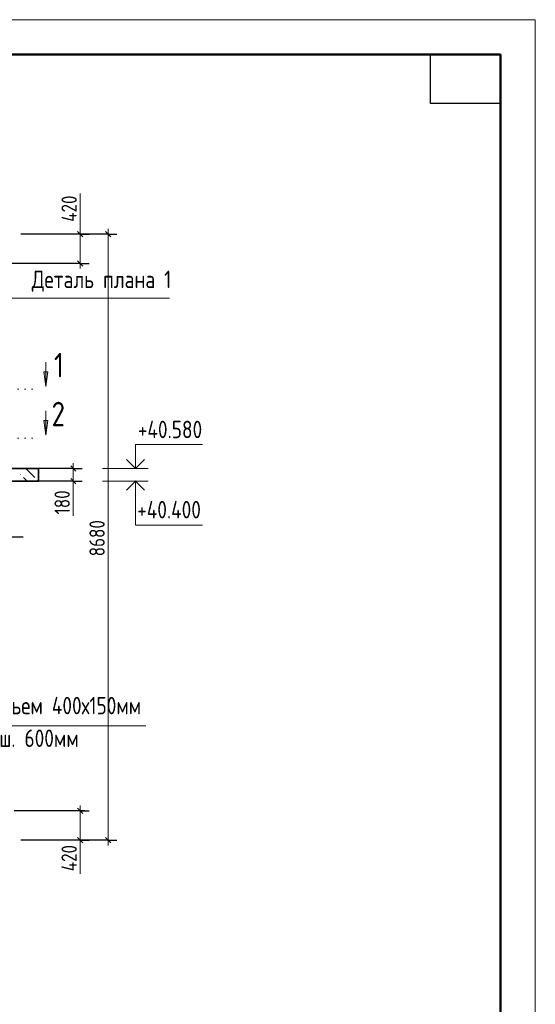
# Model space of a CAD drawing. Header units: millimetres. Extents: x 0 to 26306, y 0 to 29700.
# Tile 9 of 9: x 13611 to 21000, y 15600 to 29700. Entities that reach past the tile are written whole.
import ezdxf

# ---------------------------------------------------------------- set-up
doc = ezdxf.new("R2010")
doc.units = ezdxf.units.MM
doc.linetypes.add('______5', pattern=[1100, 800, -100, 100, -100])
doc.linetypes.add('______9', pattern=[100, 0, -100])
for name, color, linetype, lineweight in [('Standard', 7, 'Continuous', 25), ('Высотные отметки', 7, 'Continuous', 25), ('Наложенное сечение', 7, 'Continuous', 25), ('Оси', 40, '______5', 18), ('Примечания', 7, 'Continuous', 25), ('Размерная выноска', 7, 'Continuous', 13), ('Узлы символ', 7, 'Continuous', 25)]:
    doc.layers.add(name, color=color, linetype=linetype, lineweight=lineweight)
doc.styles.add('GOST 2.304-81', font='txt')

msp = doc.modelspace()

# ---------------------------------------------------------------- hatches: boundary and pattern name
at = {"layer": 'Наложенное сечение', "linetype": 'Continuous', "lineweight": 13, "transparency": 33554687}
for points in [[(13624, 23180), (13617, 23186), (13624, 23193), (13630, 23186)], [(13870, 23098), (13863, 23104), (13870, 23111), (13876, 23104)]]:
    msp.add_hatch(color=7, dxfattribs=at).paths.add_polyline_path(points, flags=16)
at = {"layer": 'Узлы символ', "linetype": 'Continuous', "lineweight": 13, "transparency": 33554687}
for points in [[(14015, 24659), (13985, 24449), (13955, 24659)], [(14015, 23960), (13985, 23750), (13955, 23960)]]:
    msp.add_hatch(color=7, dxfattribs=at).paths.add_polyline_path(points, flags=16)

# ---------------------------------------------------------------- linework, layer by layer
at = {"layer": 'Standard', "color": 7, "linetype": 'Continuous', "lineweight": 25, "transparency": 33554687}
for p, q in [((14442, 26667), (14517, 26592)), ((14917, 26592), (14842, 26667)), ((14442, 26247), (14517, 26172)), ((14342, 23310), (14417, 23235)), ((14342, 23130), (14417, 23055)), ((14442, 18407), (14517, 18332)), ((14442, 17987), (14517, 17912)), ((14917, 17912), (14842, 17987))]:
    msp.add_line(p, q, dxfattribs=at)
at = {"layer": 'Standard', "color": 7, "linetype": 'Continuous', "lineweight": 13, "transparency": 33554687}
for p, q in [((14480, 26630), (14480, 26705)), ((14880, 26630), (14880, 26705)), ((14480, 26630), (14480, 26210)), ((14480, 26210), (14480, 26135)), ((14380, 23273), (14380, 23348)), ((14380, 23273), (14380, 23093)), ((14380, 23093), (14380, 23018)), ((14480, 18370), (14480, 18445)), ((14480, 18370), (14480, 17950)), ((14480, 17950), (14480, 17875)), ((14880, 17950), (14880, 17875))]:
    msp.add_line(p, q, dxfattribs=at)
at = {"layer": 'Standard', "color": 251, "linetype": 'Continuous', "lineweight": -3, "true_color": 0x656565, "transparency": 33554687}
for p, q in [((14480, 26630), (13630, 26630)), ((14880, 26630), (13630, 26630)), ((14480, 26630), (14355, 26630)), ((14480, 26630), (14605, 26630)), ((14880, 26630), (14755, 26630)), ((14880, 26630), (15005, 26630)), ((14480, 26210), (13530, 26210)), ((14480, 26210), (14355, 26210)), ((14480, 26210), (14605, 26210)), ((14380, 23273), (13630, 23273)), ((14380, 23273), (14255, 23273)), ((14380, 23273), (14505, 23273)), ((14380, 23093), (13630, 23093)), ((14380, 23093), (14255, 23093)), ((14380, 23093), (14505, 23093)), ((14480, 18370), (13530, 18370)), ((14480, 18370), (14355, 18370)), ((14480, 18370), (14605, 18370)), ((14480, 17950), (13630, 17950)), ((14880, 17950), (13630, 17950)), ((14480, 17950), (14355, 17950)), ((14480, 17950), (14605, 17950)), ((14880, 17950), (14755, 17950)), ((14880, 17950), (15005, 17950))]:
    msp.add_line(p, q, dxfattribs=at)
at = {"layer": 'Standard', "color": 7, "linetype": 'Continuous', "lineweight": 13, "transparency": 33554687}
msp.add_lwpolyline([(0, 0), (21000, 0), (21000, 29700), (0, 29700), (0, 0)], close=True, dxfattribs=at)
at = {"layer": 'Standard', "color": 7, "linetype": 'Continuous', "lineweight": 50, "transparency": 33554687}
msp.add_lwpolyline([(2000, 29200), (20500, 29200), (20500, 500), (2000, 500), (2000, 29200)], close=True, dxfattribs=at)
at = {"layer": 'Standard', "color": 7, "linetype": 'Continuous', "lineweight": 25, "transparency": 33554687}
msp.add_lwpolyline([(20500, 29200), (20500, 28500), (19500, 28500), (19500, 29200), (20500, 29200)], close=True, dxfattribs=at)
at = {"layer": 'Standard', "color": 7, "linetype": 'Continuous', "lineweight": 13, "transparency": 33554687}
msp.add_lwpolyline([(14880, 17950), (14880, 21956), (14880, 21956), (14880, 26630)], dxfattribs=at)
at = {"layer": 'Высотные отметки', "color": 7, "linetype": 'Continuous', "lineweight": 13, "transparency": 33554687}
for p, q in [((14800, 23273), (15450, 23273)), ((14800, 23093), (15450, 23093))]:
    msp.add_line(p, q, dxfattribs=at)
for points in [[(15272, 23273), (15272, 23616), (16231, 23616)], [(15272, 23093), (15272, 22463), (16231, 22463)]]:
    msp.add_lwpolyline(points, dxfattribs=at)
at = {"layer": 'Высотные отметки', "color": 7, "linetype": 'Continuous', "lineweight": 35, "transparency": 33554687}
for points in [[(15400, 23401), (15272, 23273), (15144, 23401)], [(15400, 22965), (15272, 23093), (15144, 22965)]]:
    msp.add_lwpolyline(points, dxfattribs=at)
at = {"layer": 'Наложенное сечение', "color": 7, "linetype": 'Continuous', "lineweight": 13, "transparency": 33554687}
for p, q in [((13701, 23273), (13829, 23145)), ((13865, 23273), (13880, 23258)), ((13665, 23145), (13717, 23093))]:
    msp.add_line(p, q, dxfattribs=at)
at = {"layer": 'Наложенное сечение', "color": 7, "linetype": 'Continuous', "lineweight": 35, "transparency": 33554687}
msp.add_lwpolyline([(11930, 23273), (13880, 23273), (13880, 23093), (11930, 23093), (11930, 23273)], dxfattribs=at)
at = {"layer": 'Оси', "color": 8, "linetype": '______5', "lineweight": -3, "transparency": 33554687}
for p, q in [((13740, 26210), (4100, 26210)), ((13660, 22290), (4100, 22290)), ((14542, 18370), (4100, 18370))]:
    msp.add_line(p, q, dxfattribs=at)
at = {"layer": 'Примечания', "color": 7, "linetype": 'Continuous', "lineweight": 13, "transparency": 33554687}
msp.add_line((15418, 19590), (11930, 19590), dxfattribs=at)
msp.add_lwpolyline([(13141, 24731), (13325, 24915), (13325, 25713), (15760, 25713)], dxfattribs=at)
at = {"layer": 'Размерная выноска', "color": 7, "linetype": 'Continuous', "lineweight": 13, "transparency": 33554687}
for p, q in [((14480, 26630), (14480, 27210)), ((14380, 23093), (14380, 22593)), ((14480, 17950), (14480, 17470))]:
    msp.add_line(p, q, dxfattribs=at)
at = {"layer": 'Узлы символ', "color": 7, "linetype": 'Continuous', "lineweight": 13, "transparency": 33554687}
for p, q in [((13985, 24449), (13985, 24797)), ((13985, 24449), (13955, 24659)), ((13955, 24659), (14015, 24659)), ((13985, 24659), (13985, 24674)), ((14015, 24659), (13985, 24449)), ((13985, 24449), (13985, 24449)), ((13985, 24449), (13985, 24449)), ((13985, 24449), (13985, 24449)), ((13985, 23750), (13985, 24097)), ((13985, 23960), (13985, 23975)), ((13985, 23750), (13955, 23960)), ((13955, 23960), (14015, 23960)), ((14015, 23960), (13985, 23750)), ((13985, 23750), (13985, 23750)), ((13985, 23750), (13985, 23750)), ((13985, 23750), (13985, 23750))]:
    msp.add_line(p, q, dxfattribs=at)
at = {"layer": 'Узлы символ', "color": 7, "linetype": '______9', "lineweight": 13, "transparency": 33554687}
for p, q in [((13791, 24408), (10866, 24408)), ((13791, 23708), (10866, 23708))]:
    msp.add_line(p, q, dxfattribs=at)

# ---------------------------------------------------------------- texts
at = {"layer": 'Standard', "color": 7, "linetype": 'Continuous', "lineweight": 25, "transparency": 33554687, "char_height": 220, "attachment_point": 7, "rotation": 90, "style": 'GOST 2.304-81'}
for s, insert, width in [('420', (14430, 26806), 531.97), ('180', (14330, 22616), 485.08), ('8680', (14830, 22016), 672.62), ('420', (14430, 17506), 531.97)]:
    msp.add_mtext(s, dxfattribs=dict(at, insert=insert, width=width))
at = {"layer": 'Высотные отметки', "color": 7, "linetype": 'Continuous', "lineweight": 25, "transparency": 33554687, "char_height": 250, "attachment_point": 7, "style": 'GOST 2.304-81'}
for s, insert, width in [('+40.580', (15304, 23707), 1084.02), ('+40.400', (15295, 22558), 1101.72)]:
    msp.add_mtext(s, dxfattribs=dict(at, insert=insert, width=width))
at = {"layer": 'Примечания', "color": 7, "linetype": 'Continuous', "lineweight": 25, "transparency": 33554687, "char_height": 250, "attachment_point": 7, "style": 'GOST 2.304-81'}
for s, insert, width in [('Деталь\\~плана\\~1', (13785, 25805), 2096.88), ('Терморазьем\\~400х150мм', (12368, 19685), 3189.09), ('ш.\\~600мм', (13318, 19285), 1279.44)]:
    msp.add_mtext(s, dxfattribs=dict(at, insert=insert, width=width))
at = {"layer": 'Узлы символ', "color": 7, "linetype": 'Continuous', "lineweight": 35, "transparency": 33554687, "char_height": 350, "attachment_point": 7, "style": 'GOST 2.304-81'}
for s, insert, width in [('1', (14103, 24578), 324.18), ('2', (14068, 23878), 398.77)]:
    msp.add_mtext(s, dxfattribs=dict(at, insert=insert, width=width))

doc.saveas('drawing.dxf')
